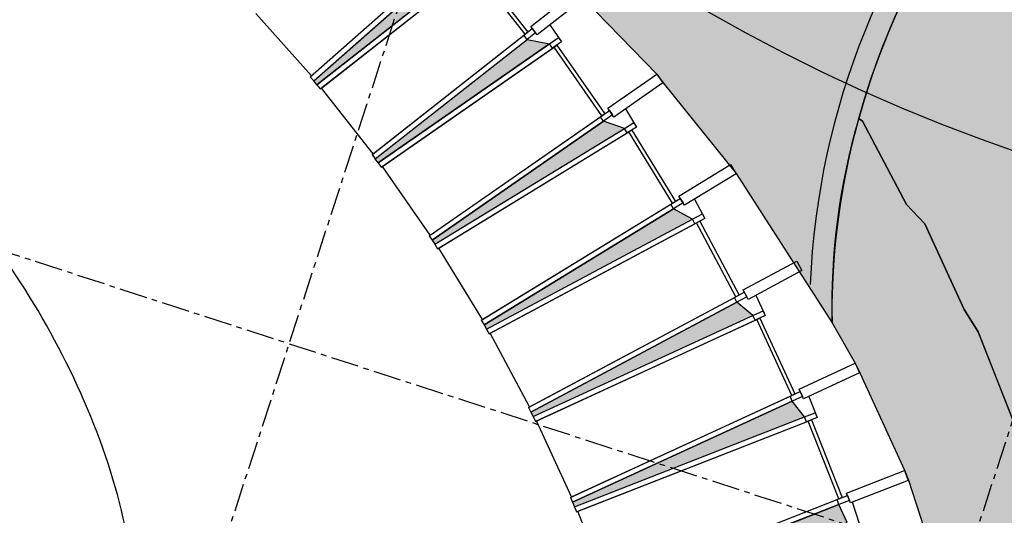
# Model space of a CAD drawing. Header units: millimetres. Extents: x -4106 to 114694, y -37499 to 54647.
# Tile 56 of 109: x 42428 to 53494, y 8550 to 14123. Entities that reach past the tile are written whole.
import ezdxf

# ---------------------------------------------------------------- set-up
doc = ezdxf.new("R2010")
doc.units = ezdxf.units.MM
doc.header["$LTSCALE"] = 50
doc.linetypes.add('B0301', pattern=[25, 12.5, -6.25, 0, -6.25])
doc.linetypes.add('XREF_STRAMIEN$0$B0201', pattern=[50, 31.25, -6.25, 6.25, -6.25])
for name, color, linetype in [('FOK_ BRANDSLANGHASPELS', 2, 'Continuous'), ('FOK_07_STRAMIEN', 13, 'B0301'), ('FOK_22_BINNENWANDEN', 2, 'Continuous'), ('XREF_05-werkset$0$AA01254-_egaal-254', 254, 'Continuous'), ('XREF_05-werkset$0$AA31-O--_GLAS', 242, 'Continuous'), ('XREF_05-werkset$0$AI22XW--_SYSTEEMW', 1, 'Continuous'), ('XREF_05-werkset$0$AI27----_DAKEN', 1, 'Continuous'), ('XREF_05-werkset$0$AI31-O--_GLAS', 242, 'Continuous'), ('XREF_05-werkset$0$AL01254-_egaal-254', 254, 'Continuous'), ('XREF_05-werkset$0$AL28MH--_METAAL', 3, 'Continuous'), ('XREF_05-werkset$0$AL31-O--_GLAS', 1, 'Continuous'), ('XREF_05-werkset$0$AL31XH4-_ALUMINIUM', 2, 'Continuous'), ('XREF_05_PLAFOND$0$AI45----_PLAFONDAFW', 2, 'Continuous'), ('XREF_STRAMIEN$0$AL$7A---_STRAMIEN', 1, 'XREF_STRAMIEN$0$B0201')]:
    doc.layers.add(name, color=color, linetype=linetype)

# ---------------------------------------------------------------- blocks, each defined once
blk = doc.blocks.new('XREF_05-werkset')
at = {"layer": 'XREF_05-werkset$0$AA01254-_egaal-254'}
h = blk.add_hatch(color=256, dxfattribs=at)
edge = h.paths.add_edge_path()
edge.add_arc((59883.05870433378, 10789.77541387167), 8325.515338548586, 86.5940920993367, 180.5095087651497, ccw=False)
edge.add_line((60377.67177673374, 19100.58545628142), (31177.83552458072, 20829.87501015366))
edge.add_line((31177.83552458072, 20829.87501015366), (31160.08569589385, 20518.0231911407))
edge.add_line((31160.08569589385, 20518.0231911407), (32075.97760881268, 20624.99516807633))
edge.add_line((32075.97760881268, 20624.99516807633), (32195.8505195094, 20619.4738203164))
edge.add_line((32195.8505195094, 20619.4738203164), (33203.19021731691, 20539.61443232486))
edge.add_line((33203.19021731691, 20539.61443232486), (33322.78185944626, 20529.72306574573))
edge.add_line((33322.78185944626, 20529.72306574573), (34336.45556765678, 20414.56210635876))
edge.add_line((34336.45556765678, 20414.56210635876), (34455.26101659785, 20397.67230760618))
edge.add_line((34455.26101659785, 20397.67230760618), (35467.75376936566, 20251.079680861))
edge.add_line((35467.75376936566, 20251.079680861), (35585.36383809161, 20227.24962139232))
edge.add_line((35585.36383809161, 20227.24962139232), (36598.5529813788, 20049.71727087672))
edge.add_line((36598.5529813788, 20049.71727087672), (36714.55283558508, 20018.99213741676))
edge.add_line((36714.55283558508, 20018.99213741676), (37730.1355161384, 19811.17382985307))
edge.add_line((37730.1355161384, 19811.17382985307), (37844.145126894, 19773.73309461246))
edge.add_line((37844.145126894, 19773.73309461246), (38974.06353957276, 19812.55587693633))
edge.add_line((38974.06353957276, 19812.55587693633), (39085.68034823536, 19768.4912876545))
edge.add_line((39085.68034823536, 19768.4912876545), (40121.75874877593, 19475.82948439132))
edge.add_line((40121.75874877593, 19475.82948439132), (40230.59850856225, 19425.2932924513))
edge.add_line((40230.59850856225, 19425.2932924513), (41263.04210723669, 19078.91152107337))
edge.add_line((41263.04210723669, 19078.91152107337), (41368.72969522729, 19022.07725545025))
edge.add_line((41368.72969522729, 19022.07725545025), (42394.15471762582, 18620.32574328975))
edge.add_line((42394.15471762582, 18620.32574328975), (42496.32624057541, 18557.38942704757))
edge.add_line((42496.32624057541, 18557.38942704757), (43511.51524618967, 18097.97209674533))
edge.add_line((43511.51524618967, 18097.97209674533), (43609.81879974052, 18029.15050592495))
edge.add_line((43609.81879974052, 18029.15050592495), (44610.58718392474, 17509.60895880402))
edge.add_line((44610.58718392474, 17509.60895880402), (44704.68528853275, 17435.14053118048))
edge.add_line((44704.68528853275, 17435.14053118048), (45685.48910454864, 16853.16077796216))
edge.add_line((45685.48910454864, 16853.16077796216), (45775.05676291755, 16773.30068418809))
edge.add_line((45775.05676291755, 16773.30068418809), (46729.42719569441, 16126.51400979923))
edge.add_line((46729.42719569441, 16126.51400979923), (46814.15445659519, 16041.53582869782))
edge.add_line((46814.15445659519, 16041.53582869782), (47734.49645163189, 15327.76695411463))
edge.add_line((47734.49645163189, 15327.76695411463), (47814.0927987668, 15237.96482983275))
edge.add_line((47814.0927987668, 15237.96482983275), (48691.27441101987, 14455.91756543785))
edge.add_line((48691.27441101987, 14455.91756543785), (48765.46571966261, 14361.60081335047))
edge.add_line((48765.46571966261, 14361.60081335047), (49589.75970260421, 13510.48098475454))
edge.add_line((49589.75970260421, 13510.48098475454), (49658.29064676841, 13411.97459059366))
edge.add_line((49658.29064676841, 13411.97459059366), (50480.02193955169, 12392.10065851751))
edge.add_line((50480.02193955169, 12392.10065851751), (51557.87254796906, 10715.7408659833))
h = blk.add_hatch(color=253, dxfattribs=at)
edge = h.paths.add_edge_path(flags=16)
edge.add_arc((59127.30301386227, 8451.048324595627), 1979.082289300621, 0, 360)
edge = h.paths.add_edge_path()
edge.add_arc((59884.73542131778, 10785.18245180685), 8329.999999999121, 89.57658147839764, 164.4992326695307)
edge.add_line((51857.72355966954, 13011.3856260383), (51898.5425132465, 12981.57301612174))
edge.add_line((51898.5425132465, 12981.57301612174), (52395.53445669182, 12045.30435374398))
edge.add_line((52395.53445669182, 12045.30435374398), (52600.65524609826, 11826.32505459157))
edge.add_line((52600.65524609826, 11826.32505459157), (53042.64788889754, 10862.87162878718))
edge.add_line((53042.64788889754, 10862.87162878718), (53199.37077242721, 10613.17992852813))
edge.add_line((53199.37077242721, 10613.17992852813), (53584.88348870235, 9625.769200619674))
edge.add_line((53584.88348870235, 9625.769200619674), (53697.56735351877, 9355.045989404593))
edge.add_line((53697.56735351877, 9355.045989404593), (54025.30871865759, 8346.985674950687))
edge.add_line((54025.30871865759, 8346.985674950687), (54071.31314790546, 8054.557182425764))
edge.add_line((54071.31314790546, 8054.557182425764), (54340.12517164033, 7029.208414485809))
edge.add_line((54340.12517164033, 7029.208414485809), (54328.13744984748, 6728.620724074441))
edge.add_line((54328.13744984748, 6728.620724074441), (54537.11777438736, 5689.425254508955))
edge.add_line((54537.11777438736, 5689.425254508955), (54466.30601783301, 5388.823947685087))
edge.add_line((54466.30601783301, 5388.823947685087), (54614.7531825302, 4339.270023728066))
edge.add_arc((59890.90714813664, 10776.99174224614), 8323.584660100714, 230.6630333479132, 358.3036067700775)
edge.add_line((68210.84379440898, 10530.58598768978), (68214.49628381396, 10722.06372536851))
edge.add_arc((59886.75650472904, 10787.07208514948), 8327.993510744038, 359.5527443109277, 446.5969642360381)
edge.add_line((60381.10007268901, 19100.38071359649), (59946.29395514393, 19114.95499053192))
h = blk.add_hatch(color=253, dxfattribs=at)
edge = h.paths.add_edge_path()
edge.add_line((54614.7531825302, 4339.270023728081), (54466.30601783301, 5388.823947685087))
edge.add_line((54466.30601783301, 5388.823947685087), (54537.11777438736, 5689.425254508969))
edge.add_line((54537.11777438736, 5689.425254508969), (54328.13744984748, 6728.620724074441))
edge.add_line((54328.13744984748, 6728.620724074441), (54340.12517164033, 7029.208414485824))
edge.add_line((54340.12517164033, 7029.208414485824), (54071.31314790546, 8054.557182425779))
edge.add_line((54071.31314790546, 8054.557182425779), (54025.30871865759, 8346.985674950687))
edge.add_line((54025.30871865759, 8346.985674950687), (53697.56735351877, 9355.045989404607))
edge.add_line((53697.56735351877, 9355.045989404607), (53199.37077242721, 10613.17992852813))
edge.add_line((53199.37077242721, 10613.17992852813), (53042.64788889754, 10862.87162878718))
edge.add_line((53042.64788889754, 10862.87162878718), (52600.65524609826, 11826.32505459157))
edge.add_line((52600.65524609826, 11826.32505459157), (52395.53445669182, 12045.30435374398))
edge.add_line((52395.53445669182, 12045.30435374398), (51898.5425132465, 12981.57301612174))
edge.add_line((51898.5425132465, 12981.57301612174), (51857.72355966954, 13011.38562603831))
edge.add_arc((58967.32867334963, 10915.3426682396), 7412.144153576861, 163.5735090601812, 181.5431059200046)
edge.add_line((51557.87254796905, 10715.7408659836), (51818.98432672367, 10260.53727023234))
edge.add_line((51818.98432672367, 10260.53727023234), (51869.20041885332, 10151.54945397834))
edge.add_line((51869.20041885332, 10151.54945397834), (52371.58306793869, 9056.085711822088))
edge.add_line((52371.58306793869, 9056.085711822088), (52415.31890917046, 8944.339677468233))
edge.add_line((52415.31890917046, 8944.339677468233), (52889.45529387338, 7486.113211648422))
edge.add_line((52889.45529387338, 7486.113211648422), (52919.80243806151, 7370.013897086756))
edge.add_line((52919.80243806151, 7370.013897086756), (53157.74725300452, 6188.569272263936))
edge.add_line((53157.74725300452, 6188.569272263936), (53181.23117029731, 6070.889598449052))
edge.add_line((53181.23117029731, 6070.889598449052), (53210.48275261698, 5800.930925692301))
edge.add_line((53210.48275261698, 5800.930925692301), (54614.7531825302, 4339.270023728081))
at = {"layer": 'XREF_05-werkset$0$AA31-O--_GLAS'}
for points in [[(45733.586665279, 13433.77744695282), (47216.56733033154, 14748.31552858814), (47475.84329463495, 14733.75725739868), (45769.17607660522, 13391.17542764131)], [(48131.19985431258, 13900.62594729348), (48383.4138820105, 13852.57051877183), (46457.85731135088, 12513.01610041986), (46424.53718239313, 12558.04769381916)], [(47093.05025975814, 11597.20203930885), (49224.22225573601, 12901.14858238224), (48988.77481682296, 12982.43366819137), (47063.21398480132, 11642.87628533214)], [(47674.12726688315, 10644.48640032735), (49989.18137327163, 11880.61391524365), (49777.50056858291, 11997.00085686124), (47646.31571388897, 10693.04644624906)], [(50667.12698415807, 10797.2895041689), (50488.47300451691, 10945.56960235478), (48173.41465281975, 9709.439820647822), (48198.11132164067, 9659.724493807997)], [(48663.48875896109, 8645.752740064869), (51249.13016430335, 9657.80697564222), (51110.70601069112, 9834.565427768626), (48641.68680210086, 8696.998783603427)], [(51727.76579852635, 8471.226784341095), (51635.46342851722, 8670.717005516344), (49049.82803620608, 7658.665123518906), (49068.46653894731, 7606.56649241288)]]:
    blk.add_hatch(color=252, dxfattribs=at).paths.add_polyline_path(points)
at = {"layer": 'XREF_05-werkset$0$AA01254-_egaal-254', "color": 253}
for points in [[(54614.7531825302, 4339.270023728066), (54614.7531825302, 4339.270023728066, 0.630742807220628), (68214.5057432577, 10723.324764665), (68214.47645058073, 10723.32498137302, 0.3991365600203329), (60377.66646220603, 19100.49580487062), (59946.29395514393, 19114.95499053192, 0.3390779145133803), (51857.72355966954, 13011.3856260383), (51898.5425132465, 12981.57301612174), (52395.53445669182, 12045.30435374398), (52600.65524609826, 11826.32505459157), (53042.64788889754, 10862.87162878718), (53199.37077242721, 10613.17992852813), (53584.88348870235, 9625.769200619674), (53697.56735351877, 9355.045989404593), (54025.30871865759, 8346.985674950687), (54071.31314790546, 8054.557182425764), (54340.12517164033, 7029.208414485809), (54328.13744984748, 6728.620724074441), (54537.11777438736, 5689.425254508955), (54466.30601783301, 5388.823947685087)], [(54614.7531825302, 4339.270023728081), (54614.7531825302, 4339.270023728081, 0.630742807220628), (68214.5057432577, 10723.32476466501), (68214.5057432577, 10723.32476466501, 0.399126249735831), (60377.67172921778, 19100.5846547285), (59946.29395514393, 19114.95499053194, 0.3390779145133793), (51857.72355966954, 13011.38562603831), (51898.5425132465, 12981.57301612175), (52395.53445669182, 12045.304353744), (52600.65524609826, 11826.32505459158), (53042.64788889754, 10862.87162878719), (53199.37077242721, 10613.17992852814), (53584.88348870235, 9625.769200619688), (53697.56735351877, 9355.045989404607), (54025.30871865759, 8346.985674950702), (54071.31314790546, 8054.557182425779), (54340.12517164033, 7029.208414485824), (54328.13744984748, 6728.620724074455), (54537.11777438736, 5689.425254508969), (54466.30601783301, 5388.823947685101)], [(54614.7531825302, 4339.270023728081), (54466.30601783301, 5388.823947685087), (54537.11777438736, 5689.425254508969), (54328.13744984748, 6728.620724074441), (54340.12517164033, 7029.208414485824), (54071.31314790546, 8054.557182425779), (54025.30871865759, 8346.985674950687), (53697.56735351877, 9355.045989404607), (53199.37077242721, 10613.17992852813), (53042.64788889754, 10862.87162878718), (52600.65524609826, 11826.32505459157), (52395.53445669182, 12045.30435374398), (51898.5425132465, 12981.57301612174), (51857.72355966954, 13011.38562603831, 0.07856822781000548), (51557.87254796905, 10715.7408659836), (51818.98432672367, 10260.53727023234), (51869.20041885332, 10151.54945397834), (52371.58306793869, 9056.085711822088), (52415.31890917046, 8944.339677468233), (52889.45529387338, 7486.113211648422), (52919.80243806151, 7370.013897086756), (53157.74725300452, 6188.569272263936), (53181.23117029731, 6070.889598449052), (53210.48275261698, 5800.930925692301)]]:
    blk.add_lwpolyline(points, format="xyb", close=True, dxfattribs=at)
at = {"layer": 'XREF_05-werkset$0$AI22XW--_SYSTEEMW', "color": 242}
for centre, radius, start, end in [((59884.73542131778, 10785.18245180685), 8579.999999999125, 100.4489966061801, 177.603451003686), ((59884.7354213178, 10785.18245180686), 8330, 216.7522737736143, 180.4430089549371), ((59884.73542131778, 10785.18245180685), 8579.999999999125, 219.4706286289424, 345.7007119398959)]:
    blk.add_arc(centre, radius, start, end, dxfattribs=at)
at = {"layer": 'XREF_05-werkset$0$AI27----_DAKEN'}
blk.add_lwpolyline([(42982.95118820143, 4286.561864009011, 0.1320349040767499), (43748.84959023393, 6518.872117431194, 0.1066521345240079), (43330.51724002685, 9392.913563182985, 0.0833866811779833), (41813.57816773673, 12021.35479090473, 0.07210337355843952), (39219.28508526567, 14376.04086272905, 0.07210337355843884), (36063.15618388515, 15897.14357210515, 0.08338668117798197), (33057.55876211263, 16316.8953736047, 0.1066521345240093), (30236.56541506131, 15626.16190617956, 0.1320349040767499), (28454.7939830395, 14078.55084593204, 0.1320349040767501), (27688.89558100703, 11846.24059250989, 0.1066521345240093), (28107.22793121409, 8972.199146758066, 0.08338668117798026), (29624.16700350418, 6343.757919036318, 0.07210337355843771), (32218.46008597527, 3989.071847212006, 0.07210337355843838), (35374.58898735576, 2467.969137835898, 0.0833866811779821), (38380.18640912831, 2048.217336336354, 0.1066521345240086), (41201.17975617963, 2738.950803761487, 0.1320349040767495)], format="xyb", close=True, dxfattribs=at)
at = {"layer": 'XREF_05-werkset$0$AI31-O--_GLAS'}
for points in [[(45733.586665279, 13433.77744695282), (47216.56733033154, 14748.31552858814), (47475.84329463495, 14733.75725739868), (45769.17607660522, 13391.17542764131)], [(48131.19985431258, 13900.62594729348), (48383.4138820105, 13852.57051877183), (46457.85731135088, 12513.01610041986), (46424.53718239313, 12558.04769381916)], [(47093.05025975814, 11597.20203930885), (49224.22225573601, 12901.14858238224), (48988.77481682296, 12982.43366819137), (47063.21398480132, 11642.87628533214)], [(47674.12726688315, 10644.48640032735), (49989.18137327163, 11880.61391524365), (49777.50056858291, 11997.00085686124), (47646.31571388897, 10693.04644624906)], [(50667.12698415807, 10797.2895041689), (50488.47300451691, 10945.56960235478), (48173.41465281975, 9709.439820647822), (48198.11132164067, 9659.724493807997)], [(48663.48875896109, 8645.752740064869), (51249.13016430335, 9657.80697564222), (51110.70601069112, 9834.565427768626), (48641.68680210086, 8696.998783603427)], [(51727.76579852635, 8471.226784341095), (51635.46342851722, 8670.717005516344), (49049.82803620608, 7658.665123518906), (49068.46653894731, 7606.56649241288)]]:
    blk.add_lwpolyline(points, close=True, dxfattribs=at)
at = {"layer": 'XREF_05-werkset$0$AL01254-_egaal-254'}
blk.add_lwpolyline([(42394.15471762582, 18620.32574328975), (42496.32624057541, 18557.38942704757), (43511.51524618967, 18097.97209674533), (43609.81879974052, 18029.15050592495), (44610.58718392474, 17509.60895880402), (44704.68528853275, 17435.14053118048), (45685.48910454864, 16853.16077796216), (45775.05676291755, 16773.30068418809), (46729.42719569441, 16126.51400979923), (46814.15445659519, 16041.53582869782), (47734.49645163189, 15327.76695411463), (47814.0927987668, 15237.96482983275), (48691.27441101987, 14455.91756543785), (48765.46571966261, 14361.60081335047), (49589.75970260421, 13510.48098475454), (49658.29064676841, 13411.97459059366), (50480.02193955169, 12392.10065851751), (51557.87254796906, 10715.7408659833, -0.4343736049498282), (60377.67177673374, 19100.58545628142), (31177.83552458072, 20829.87501015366)], format="xyb", dxfattribs=at)
at = {"layer": 'XREF_05-werkset$0$AL28MH--_METAAL'}
for points in [[(48690.27441102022, 14454.91756543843), (48764.46571966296, 14360.60081335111), (48244.98568738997, 13951.96358455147), (48170.79437874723, 14046.28033663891)], [(49588.75970260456, 13509.48098475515), (49657.29064676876, 13410.9745905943), (49106.82811248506, 13028.01354933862), (49038.29529287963, 13126.52263925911)], [(50416.38811451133, 12493.45789554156), (50479.02193955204, 12391.10065851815), (49899.42000947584, 12036.43413041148), (49836.78618443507, 12138.7913674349)], [(51163.40921195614, 11407.99269878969), (51219.93231225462, 11302.13836900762), (50613.74083167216, 10978.44640166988), (50557.21626177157, 11084.30348366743)], [(51817.98432672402, 10259.53727023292), (51868.20041885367, 10150.54945397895), (51238.67454821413, 9860.49285342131), (51188.45738771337, 9969.48298844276)], [(52370.58306793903, 9055.085711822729), (52414.3189091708, 8943.339677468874), (51765.37114549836, 8689.346003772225), (51721.63530426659, 8801.092038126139)]]:
    blk.add_lwpolyline(points, close=True, dxfattribs=at)
at = {"layer": 'XREF_05-werkset$0$AL31-O--_GLAS', "extrusion": (-0.6895606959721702, -0.6111939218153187, 0.388520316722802)}
for p, q in [((45693.78825036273, 13478.67829515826), (47176.76915676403, 14793.21659072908)), ((45706.20034289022, 13489.67978575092), (47191.38785376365, 14806.17405126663)), ((45733.586665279, 13433.77744695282), (47216.56733033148, 14748.31552858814)), ((45706.20034289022, 13489.67978575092), (45082.69184253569, 14193.12640763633)), ((45693.78825036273, 13478.67829515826), (45733.586665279, 13433.77744695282))]:
    blk.add_line(p, q, dxfattribs=at)
at = {"layer": 'XREF_05-werkset$0$AL31-O--_GLAS', "extrusion": (-0.6633069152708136, 0.7483474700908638, -1.27483986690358e-05)}
blk.add_line((45693.78825036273, 13478.67829515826), (47176.76915676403, 14793.21659072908), dxfattribs=at)
at = {"layer": 'XREF_05-werkset$0$AL31-O--_GLAS', "extrusion": (0.6633069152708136, -0.7483474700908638, 1.27483986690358e-05)}
for p, q in [((45706.20034289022, 13489.67978575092), (47191.38785376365, 14806.17405126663)), ((45733.586665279, 13433.77744695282), (47216.56733033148, 14748.31552858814))]:
    blk.add_line(p, q, dxfattribs=at)
at = {"layer": 'XREF_05-werkset$0$AL31-O--_GLAS', "extrusion": (-0.6182651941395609, 0.7859695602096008, -1.181091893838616e-05)}
for p, q in [((45769.17607660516, 13391.17542764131), (47475.84329463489, 14733.75725739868)), ((45819.11503945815, 13354.11983660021), (47528.52334992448, 14698.85799821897)), ((46387.44127074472, 12605.20586743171), (48094.10419999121, 13947.78432333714))]:
    blk.add_line(p, q, dxfattribs=at)
at = {"layer": 'XREF_05-werkset$0$AL31-O--_GLAS', "extrusion": (-0.7135028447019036, -0.5612545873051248, 0.4194126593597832)}
for p, q in [((45769.17607660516, 13391.17542764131), (47475.84329463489, 14733.75725739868)), ((45806.27198825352, 13344.0172540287), (47512.93894895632, 14686.5988813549)), ((45819.11503945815, 13354.11983660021), (47528.52334992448, 14698.85799821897)), ((48109.68860095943, 13960.04344020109), (47528.52334992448, 14698.85799821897)), ((46387.44127074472, 12605.20586743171), (48094.10419999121, 13947.78432333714)), ((46400.28432194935, 12615.30845000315), (48109.68860095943, 13960.04344020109)), ((46424.53718239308, 12558.04769381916), (48131.19985431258, 13900.62594729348)), ((45769.17607660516, 13391.17542764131), (45806.27198825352, 13344.0172540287)), ((46400.28432194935, 12615.30845000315), (45819.11503945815, 13354.11983660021)), ((46387.44127074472, 12605.20586743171), (46424.53718239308, 12558.04769381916))]:
    blk.add_line(p, q, dxfattribs=at)
at = {"layer": 'XREF_05-werkset$0$AL31-O--_GLAS', "extrusion": (0.7135028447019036, 0.5612545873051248, -0.4194126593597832)}
blk.add_line((47558.8263518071, 14722.69516989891), (48139.991602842, 13983.88061188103), dxfattribs=at)
at = {"layer": 'XREF_05-werkset$0$AL31-O--_GLAS'}
for p, q in [((47558.8263518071, 14722.69516989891), (48139.991602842, 13983.88061188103)), ((48109.68860095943, 13960.04344020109), (47528.52334992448, 14698.85799821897)), ((48139.991602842, 13983.88061188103), (48109.68860095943, 13960.04344020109)), ((48434.19354206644, 13814.80624992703), (48466.30399410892, 13837.14550632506)), ((48466.30399410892, 13837.14550632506), (49003.13350233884, 13065.51471430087)), ((48971.02305029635, 13043.17545790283), (48434.19354206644, 13814.80624992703)), ((49003.13350233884, 13065.51471430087), (48971.02305029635, 13043.17545790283)), ((49272.9279976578, 12860.6104318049), (49306.73819515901, 12881.29936457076)), ((49763.57102980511, 12058.81905256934), (49272.9279976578, 12860.6104318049)), ((49306.73819515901, 12881.29936457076), (49797.38122730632, 12079.50798533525)), ((49797.38122730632, 12079.50798533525), (49763.57102980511, 12058.81905256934)), ((50035.62896664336, 11837.39756281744), (50070.99025010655, 11856.27944866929)), ((50070.99025010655, 11856.27944866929), (50513.75830045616, 11027.08920893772)), ((50478.39701699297, 11008.20732308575), (50035.62896664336, 11837.39756281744)), ((50513.75830045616, 11027.08920893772), (50478.39701699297, 11008.20732308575)), ((50711.12105115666, 10751.49732252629), (50747.84347935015, 10768.41716642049)), ((51104.48358412, 9897.760877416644), (50711.12105115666, 10751.49732252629)), ((50747.84347935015, 10768.41716642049), (51141.20601231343, 9914.680721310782)), ((51141.20601231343, 9914.680721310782), (51104.48358412, 9897.760877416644)), ((51290.46651782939, 9609.553768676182), (51328.3218040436, 9624.370066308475)), ((51633.06394081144, 8734.209832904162), (51290.46651782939, 9609.553768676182)), ((51328.3218040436, 9624.370066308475), (51670.91922702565, 8749.026130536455)), ((51670.91922702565, 8749.026130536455), (51633.06394081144, 8734.209832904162))]:
    blk.add_line(p, q, dxfattribs=at)
at = {"layer": 'XREF_05-werkset$0$AL31-O--_GLAS', "extrusion": (0.6182651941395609, -0.7859695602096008, 1.181091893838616e-05)}
for p, q in [((45806.27198825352, 13344.0172540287), (47512.93894895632, 14686.5988813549)), ((46400.28432194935, 12615.30845000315), (48109.68860095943, 13960.04344020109)), ((48139.991602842, 13983.88061188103), (48109.68860095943, 13960.04344020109)), ((46424.53718239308, 12558.04769381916), (48131.19985431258, 13900.62594729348))]:
    blk.add_line(p, q, dxfattribs=at)
at = {"layer": 'XREF_05-werkset$0$AL31-O--_GLAS', "extrusion": (-0.5710912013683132, 0.8208866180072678, 9.812590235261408e-06)}
for p, q in [((46457.85731135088, 12513.01610041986), (48383.4138820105, 13852.57051877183)), ((48434.19354206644, 13814.80624992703), (48466.30399410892, 13837.14550632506)), ((46505.34362199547, 12472.96074295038), (48434.19354206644, 13814.80624992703)), ((47028.94851271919, 11692.12948241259), (48954.50910353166, 13031.6866974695))]:
    blk.add_line(p, q, dxfattribs=at)
at = {"layer": 'XREF_05-werkset$0$AL31-O--_GLAS', "extrusion": (-0.7344910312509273, -0.510991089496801, 0.4465546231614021)}
for p, q in [((46457.85731135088, 12513.01610041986), (48383.4138820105, 13852.57051877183)), ((46492.12278343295, 12463.76290333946), (48417.67959530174, 13803.3174894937)), ((46505.34362199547, 12472.96074295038), (48434.19354206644, 13814.80624992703)), ((48971.02305029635, 13043.17545790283), (48434.19354206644, 13814.80624992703)), ((47028.94851271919, 11692.12948241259), (48954.50910353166, 13031.6866974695)), ((47042.16935128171, 11701.32732202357), (48971.02305029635, 13043.17545790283)), ((47063.21398480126, 11642.87628533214), (48988.77481682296, 12982.43366819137)), ((46457.85731135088, 12513.01610041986), (46492.12278343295, 12463.76290333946)), ((47042.16935128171, 11701.32732202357), (46505.34362199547, 12472.96074295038)), ((47028.94851271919, 11692.12948241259), (47063.21398480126, 11642.87628533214))]:
    blk.add_line(p, q, dxfattribs=at)
at = {"layer": 'XREF_05-werkset$0$AL31-O--_GLAS', "extrusion": (0.7344910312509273, 0.510991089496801, -0.4465546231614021)}
blk.add_line((48466.30399410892, 13837.14550632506), (49003.13350233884, 13065.51471430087), dxfattribs=at)
at = {"layer": 'XREF_05-werkset$0$AL31-O--_GLAS', "extrusion": (0.5710912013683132, -0.8208866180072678, -9.812590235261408e-06)}
for p, q in [((46492.12278343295, 12463.76290333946), (48417.67959530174, 13803.3174894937)), ((49003.13350233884, 13065.51471430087), (48971.02305029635, 13043.17545790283)), ((47042.16935128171, 11701.32732202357), (48971.02305029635, 13043.17545790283)), ((47063.21398480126, 11642.87628533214), (48988.77481682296, 12982.43366819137))]:
    blk.add_line(p, q, dxfattribs=at)
at = {"layer": 'XREF_05-werkset$0$AL31-O--_GLAS', "extrusion": (-0.5219485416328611, 0.8529769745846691, 2.675283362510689e-05)}
for p, q in [((47093.05025975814, 11597.20203930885), (49224.22225573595, 12901.14858238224)), ((47137.92417483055, 11554.31940532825), (49272.9279976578, 12860.6104318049)), ((49272.9279976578, 12860.6104318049), (49306.73819515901, 12881.29936457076)), ((47614.99880139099, 10744.22506472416), (49746.18292823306, 12048.17903000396))]:
    blk.add_line(p, q, dxfattribs=at)
at = {"layer": 'XREF_05-werkset$0$AL31-O--_GLAS', "extrusion": (-0.7531668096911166, -0.4608880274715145, 0.4693846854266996)}
for p, q in [((47093.05025975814, 11597.20203930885), (49224.22225573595, 12901.14858238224)), ((47124.36717225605, 11546.02342083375), (49255.53989608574, 12849.97040923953)), ((47137.92417483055, 11554.31940532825), (49272.9279976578, 12860.6104318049)), ((49763.57102980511, 12058.81905256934), (49272.9279976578, 12860.6104318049)), ((47614.99880139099, 10744.22506472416), (49746.18292823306, 12048.17903000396)), ((47628.55580396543, 10752.52104921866), (49763.57102980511, 12058.81905256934)), ((47646.31571388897, 10693.04644624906), (49777.50056858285, 11997.00085686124)), ((47093.05025975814, 11597.20203930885), (47124.36717225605, 11546.02342083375)), ((47628.55580396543, 10752.52104921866), (47137.92417483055, 11554.31940532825)), ((47614.99880139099, 10744.22506472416), (47646.31571388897, 10693.04644624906))]:
    blk.add_line(p, q, dxfattribs=at)
at = {"layer": 'XREF_05-werkset$0$AL31-O--_GLAS', "extrusion": (0.5219485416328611, -0.8529769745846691, -2.675283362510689e-05)}
for p, q in [((47124.36717225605, 11546.02342083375), (49255.53989608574, 12849.97040923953)), ((49797.38122730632, 12079.50798533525), (49763.57102980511, 12058.81905256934)), ((47628.55580396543, 10752.52104921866), (49763.57102980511, 12058.81905256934)), ((47646.31571388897, 10693.04644624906), (49777.50056858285, 11997.00085686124))]:
    blk.add_line(p, q, dxfattribs=at)
at = {"layer": 'XREF_05-werkset$0$AL31-O--_GLAS', "extrusion": (0.7531668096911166, 0.4608880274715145, -0.4693846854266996)}
blk.add_line((49306.73819515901, 12881.29936457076), (49797.38122730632, 12079.50798533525), dxfattribs=at)
at = {"layer": 'XREF_05-werkset$0$AL31-O--_GLAS', "extrusion": (-0.4710258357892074, 0.8821194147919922, 8.130920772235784e-06)}
for p, q in [((47674.12726688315, 10644.48640032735), (49989.18137327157, 11880.61391524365)), ((50035.62896664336, 11837.39756281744), (50070.99025010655, 11856.27944866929)), ((47716.25210480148, 10598.96190445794), (50035.62896664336, 11837.39756281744))]:
    blk.add_line(p, q, dxfattribs=at)
at = {"layer": 'XREF_05-werkset$0$AL31-O--_GLAS', "extrusion": (-0.7701826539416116, -0.4112593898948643, 0.4875288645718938)}
for p, q in [((47674.12726688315, 10644.48640032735), (49989.18137327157, 11880.61391524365)), ((47702.38881703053, 10591.55923543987), (50017.44316371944, 11827.686878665)), ((47716.25210480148, 10598.96190445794), (50035.62896664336, 11837.39756281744)), ((50478.39701699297, 11008.20732308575), (50035.62896664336, 11837.39756281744)), ((48159.01639044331, 9769.7696545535), (50478.39701699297, 11008.20732308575)), ((47674.12726688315, 10644.48640032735), (47702.38881703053, 10591.55923543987)), ((48159.01639044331, 9769.7696545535), (47716.25210480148, 10598.96190445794)), ((48145.15310267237, 9762.366985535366), (48173.41465281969, 9709.439820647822))]:
    blk.add_line(p, q, dxfattribs=at)
at = {"layer": 'XREF_05-werkset$0$AL31-O--_GLAS', "extrusion": (0.7701826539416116, 0.4112593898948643, -0.4875288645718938)}
blk.add_line((50070.99025010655, 11856.27944866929), (50513.75830045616, 11027.08920893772), dxfattribs=at)
at = {"layer": 'XREF_05-werkset$0$AL31-O--_GLAS', "extrusion": (0.4710258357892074, -0.8821194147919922, -8.130920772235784e-06)}
for p, q in [((47702.38881703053, 10591.55923543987), (50017.44316371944, 11827.686878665)), ((48145.15296127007, 9762.367250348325), (50478.39701699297, 11008.20732308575)), ((50513.75830045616, 11027.08920893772), (50478.39701699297, 11008.20732308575)), ((48173.41465281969, 9709.439820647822), (50488.47300451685, 10945.56960235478))]:
    blk.add_line(p, q, dxfattribs=at)
at = {"layer": 'XREF_05-werkset$0$AL31-O--_GLAS', "extrusion": (-0.4184674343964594, 0.9082318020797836, 6.36818230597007e-06)}
for p, q in [((48198.11132164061, 9659.724493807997), (50667.12698415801, 10797.2895041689)), ((48237.37084672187, 9611.750937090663), (50711.12105115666, 10751.49732252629)), ((50711.12105115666, 10751.49732252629), (50747.84347935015, 10768.41716642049)), ((48616.57875603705, 8751.492691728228), (51085.59776390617, 9889.059243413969))]:
    blk.add_line(p, q, dxfattribs=at)
at = {"layer": 'XREF_05-werkset$0$AL31-O--_GLAS', "extrusion": (-0.7861932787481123, -0.3622417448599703, 0.5006805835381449)}
for p, q in [((48198.11132164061, 9659.724493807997), (50667.12698415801, 10797.2895041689)), ((48223.21936770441, 9605.230585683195), (50692.2352309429, 10742.79568852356)), ((48237.37084672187, 9611.750937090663), (50711.12105115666, 10751.49732252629)), ((51104.48358412, 9897.760877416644), (50711.12105115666, 10751.49732252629)), ((48616.57875603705, 8751.492691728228), (51085.59776390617, 9889.059243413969)), ((48630.73023505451, 8758.013043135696), (51104.48358412, 9897.760877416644)), ((48641.68680210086, 8696.998783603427), (51110.70601069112, 9834.565427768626)), ((48198.11132164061, 9659.724493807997), (48223.21936770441, 9605.230585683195)), ((48630.73023505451, 8758.013043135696), (48237.37084672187, 9611.750937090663)), ((48616.57875603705, 8751.492691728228), (48641.68680210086, 8696.998783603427))]:
    blk.add_line(p, q, dxfattribs=at)
at = {"layer": 'XREF_05-werkset$0$AL31-O--_GLAS', "extrusion": (0.4184674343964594, -0.9082318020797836, -6.36818230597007e-06)}
for p, q in [((48223.21936770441, 9605.230585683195), (50692.2352309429, 10742.79568852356)), ((48630.73023505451, 8758.013043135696), (51104.48358412, 9897.760877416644)), ((51141.20601231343, 9914.680721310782), (51104.48358412, 9897.760877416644)), ((48641.68680210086, 8696.998783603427), (51110.70601069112, 9834.565427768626))]:
    blk.add_line(p, q, dxfattribs=at)
at = {"layer": 'XREF_05-werkset$0$AL31-O--_GLAS', "extrusion": (0.7861932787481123, 0.3622417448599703, -0.5006805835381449)}
blk.add_line((50747.84347935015, 10768.41716642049), (51141.20601231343, 9914.680721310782), dxfattribs=at)
at = {"layer": 'XREF_05-werkset$0$AL31-O--_GLAS', "extrusion": (-0.3644710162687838, 0.9312147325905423, -1.031140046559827e-05)}
for p, q in [((48663.48875896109, 8645.752740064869), (51249.13016430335, 9657.80697564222)), ((48699.78862805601, 8595.528186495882), (51290.46651782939, 9609.553768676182)), ((51290.46651782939, 9609.553768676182), (51328.3218040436, 9624.370066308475)), ((49027.95977522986, 7714.538007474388), (51613.59550790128, 8726.590022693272))]:
    blk.add_line(p, q, dxfattribs=at)
at = {"layer": 'XREF_05-werkset$0$AL31-O--_GLAS', "extrusion": (-0.8017560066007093, -0.3137961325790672, 0.5086445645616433)}
for p, q in [((48663.48875896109, 8645.752740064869), (51249.13016430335, 9657.80697564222)), ((48685.35701993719, 8589.879856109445), (51270.99808491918, 9601.933958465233)), ((48699.78862805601, 8595.528186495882), (51290.46651782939, 9609.553768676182)), ((51633.06394081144, 8734.209832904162), (51290.46651782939, 9609.553768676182)), ((48663.48875896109, 8645.752740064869), (48685.35701993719, 8589.879856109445)), ((49027.95977522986, 7714.538007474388), (51613.59550790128, 8726.590022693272)), ((49042.39138334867, 7720.186337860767), (51633.06394081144, 8734.209832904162)), ((49049.82803620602, 7658.665123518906), (51635.46342851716, 8670.717005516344)), ((49042.39138334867, 7720.186337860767), (48699.78862805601, 8595.528186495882))]:
    blk.add_line(p, q, dxfattribs=at)
at = {"layer": 'XREF_05-werkset$0$AL31-O--_GLAS', "extrusion": (0.3644710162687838, -0.9312147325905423, 1.031140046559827e-05)}
for p, q in [((48685.35701993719, 8589.879856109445), (51270.99808491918, 9601.933958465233)), ((51670.91922702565, 8749.026130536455), (51633.06394081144, 8734.209832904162)), ((49042.39138334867, 7720.186337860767), (51633.06394081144, 8734.209832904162)), ((49049.82803620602, 7658.665123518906), (51635.46342851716, 8670.717005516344))]:
    blk.add_line(p, q, dxfattribs=at)
at = {"layer": 'XREF_05-werkset$0$AL31-O--_GLAS', "extrusion": (0.8017560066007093, 0.3137961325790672, -0.5086445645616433)}
blk.add_line((51328.3218040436, 9624.370066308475), (51670.91922702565, 8749.026130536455), dxfattribs=at)
at = {"layer": 'XREF_05-werkset$0$AL31XH4-_ALUMINIUM'}
for p, q in [((48386.55391121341, 14063.325028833), (48518.59815886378, 13873.52658103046)), ((48094.10419999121, 13947.78432333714), (48189.34220590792, 14022.70114861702)), ((48131.19985431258, 13900.62594729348), (48094.10419999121, 13947.78432333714)), ((48226.43786022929, 13975.54277257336), (48131.19985431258, 13900.62594729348)), ((48189.34220590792, 14022.70114861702), (48226.43786022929, 13975.54277257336)), ((48383.4138820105, 13852.57051877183), (48484.33244557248, 13922.77961030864)), ((48417.67959530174, 13803.3174894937), (48383.4138820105, 13852.57051877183)), ((48518.59815886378, 13873.52658103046), (48417.67959530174, 13803.3174894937)), ((48954.50910353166, 13031.6866974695), (49055.4276670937, 13101.89578900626)), ((49055.4276670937, 13101.89578900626), (49089.69338038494, 13052.64275972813)), ((49237.15545652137, 13118.68329027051), (49361.80051680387, 12914.99276936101)), ((48988.77481682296, 12982.43366819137), (48954.50910353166, 13031.6866974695)), ((49089.69338038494, 13052.64275972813), (48988.77481682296, 12982.43366819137)), ((49224.22225573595, 12901.14858238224), (49330.48287645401, 12966.17094250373)), ((49255.53989608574, 12849.97040923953), (49224.22225573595, 12901.14858238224)), ((49361.80051680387, 12914.99276936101), (49255.53989608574, 12849.97040923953)), ((49746.18292823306, 12048.17903000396), (49852.44354895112, 12113.2013901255)), ((49852.44354895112, 12113.2013901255), (49883.76118930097, 12062.02321698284)), ((50012.01135538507, 12105.33034982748), (50128.57862603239, 11887.02994848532)), ((49777.50056858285, 11997.00085686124), (49746.18292823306, 12048.17903000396)), ((49883.76118930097, 12062.02321698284), (49777.50056858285, 11997.00085686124)), ((49989.18137327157, 11880.61391524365), (50100.31683558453, 11939.95698506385)), ((50017.44316371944, 11827.686878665), (49989.18137327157, 11880.61391524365)), ((50128.57862603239, 11887.02994848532), (50017.44316371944, 11827.686878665)), ((50460.21121406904, 10998.49663893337), (50571.346676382, 11057.83970875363)), ((50488.47300451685, 10945.56960235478), (50460.21121406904, 10998.49663893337)), ((50599.60846682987, 11004.91267217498), (50488.47300451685, 10945.56960235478)), ((50571.346676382, 11057.83970875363), (50599.60846682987, 11004.91267217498)), ((50701.88631854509, 11025.5140147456), (50807.64857669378, 10795.9723407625)), ((50667.12698415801, 10797.2895041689), (50782.54032990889, 10850.46615640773)), ((50692.2352309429, 10742.79568852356), (50667.12698415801, 10797.2895041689)), ((50807.64857669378, 10795.9723407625), (50692.2352309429, 10742.79568852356)), ((51085.59776390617, 9889.059243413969), (51201.01110965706, 9942.23589565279)), ((51110.70601069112, 9834.565427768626), (51085.59776390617, 9889.059243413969)), ((51226.11935644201, 9887.742080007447), (51110.70601069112, 9834.565427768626)), ((51201.01110965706, 9942.23589565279), (51226.11935644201, 9887.742080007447)), ((51296.56164490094, 9887.164568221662), (51389.97184159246, 9648.499465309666)), ((51249.13016430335, 9657.80697564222), (51368.10392097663, 9704.372482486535)), ((51270.99808491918, 9601.933958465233), (51249.13016430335, 9657.80697564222)), ((51389.97184159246, 9648.499465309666), (51270.99808491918, 9601.933958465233)), ((51613.59550790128, 8726.590022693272), (51732.56926457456, 8773.155529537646)), ((51732.56926457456, 8773.155529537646), (51754.43718519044, 8717.282512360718)), ((51635.46342851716, 8670.717005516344), (51613.59550790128, 8726.590022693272)), ((51754.43718519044, 8717.282512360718), (51635.46342851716, 8670.717005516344)), ((51868.04268835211, 8453.745320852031), (51788.49530962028, 8698.396641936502))]:
    blk.add_line(p, q, dxfattribs=at)
at = {"layer": 'XREF_05-werkset$0$AL31XH4-_ALUMINIUM', "extrusion": (-0.6182651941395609, 0.7859695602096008, -1.181091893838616e-05)}
blk.add_line((48094.10419999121, 13947.78432333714), (48189.34220590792, 14022.70114861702), dxfattribs=at)
at = {"layer": 'XREF_05-werkset$0$AL31XH4-_ALUMINIUM', "extrusion": (-0.7135028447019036, -0.5612545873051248, 0.4194126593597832)}
blk.add_line((48131.19985431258, 13900.62594729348), (48094.10419999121, 13947.78432333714), dxfattribs=at)
at = {"layer": 'XREF_05-werkset$0$AL31XH4-_ALUMINIUM', "extrusion": (0.6182651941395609, -0.7859695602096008, 1.181091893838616e-05)}
blk.add_line((48226.43786022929, 13975.54277257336), (48131.19985431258, 13900.62594729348), dxfattribs=at)
at = {"layer": 'XREF_05-werkset$0$AL31XH4-_ALUMINIUM', "extrusion": (0.7135028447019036, 0.5612545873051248, -0.4194126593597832)}
blk.add_line((48189.34220590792, 14022.70114861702), (48226.43786022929, 13975.54277257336), dxfattribs=at)
at = {"layer": 'XREF_05-werkset$0$AL31XH4-_ALUMINIUM', "extrusion": (-0.5710912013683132, 0.8208866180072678, 9.812590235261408e-06)}
for p, q in [((48383.4138820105, 13852.57051877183), (48484.33244557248, 13922.77961030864)), ((48954.50910353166, 13031.6866974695), (49055.4276670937, 13101.89578900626))]:
    blk.add_line(p, q, dxfattribs=at)
at = {"layer": 'XREF_05-werkset$0$AL31XH4-_ALUMINIUM', "extrusion": (-0.7344910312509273, -0.510991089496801, 0.4465546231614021)}
for p, q in [((48417.67959530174, 13803.3174894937), (48383.4138820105, 13852.57051877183)), ((48988.77481682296, 12982.43366819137), (48954.50910353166, 13031.6866974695))]:
    blk.add_line(p, q, dxfattribs=at)
at = {"layer": 'XREF_05-werkset$0$AL31XH4-_ALUMINIUM', "extrusion": (0.5710912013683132, -0.8208866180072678, -9.812590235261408e-06)}
for p, q in [((48518.59815886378, 13873.52658103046), (48417.67959530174, 13803.3174894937)), ((49089.69338038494, 13052.64275972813), (48988.77481682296, 12982.43366819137))]:
    blk.add_line(p, q, dxfattribs=at)
at = {"layer": 'XREF_05-werkset$0$AL31XH4-_ALUMINIUM', "extrusion": (0.7344910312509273, 0.510991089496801, -0.4465546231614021)}
for p, q in [((48484.33244557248, 13922.77961030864), (48518.59815886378, 13873.52658103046)), ((49055.4276670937, 13101.89578900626), (49089.69338038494, 13052.64275972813))]:
    blk.add_line(p, q, dxfattribs=at)
at = {"layer": 'XREF_05-werkset$0$AL31XH4-_ALUMINIUM', "extrusion": (-0.5219485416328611, 0.8529769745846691, 2.675283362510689e-05)}
for p, q in [((49224.22225573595, 12901.14858238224), (49330.48287645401, 12966.17094250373)), ((49746.18292823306, 12048.17903000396), (49852.44354895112, 12113.2013901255))]:
    blk.add_line(p, q, dxfattribs=at)
at = {"layer": 'XREF_05-werkset$0$AL31XH4-_ALUMINIUM', "extrusion": (0.7531668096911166, 0.4608880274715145, -0.4693846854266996)}
for p, q in [((49330.48287645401, 12966.17094250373), (49361.80051680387, 12914.99276936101)), ((49852.44354895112, 12113.2013901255), (49883.76118930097, 12062.02321698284))]:
    blk.add_line(p, q, dxfattribs=at)
at = {"layer": 'XREF_05-werkset$0$AL31XH4-_ALUMINIUM', "extrusion": (-0.7531668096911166, -0.4608880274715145, 0.4693846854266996)}
for p, q in [((49255.53989608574, 12849.97040923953), (49224.22225573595, 12901.14858238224)), ((49777.50056858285, 11997.00085686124), (49746.18292823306, 12048.17903000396))]:
    blk.add_line(p, q, dxfattribs=at)
at = {"layer": 'XREF_05-werkset$0$AL31XH4-_ALUMINIUM', "extrusion": (0.5219485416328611, -0.8529769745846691, -2.675283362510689e-05)}
for p, q in [((49361.80051680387, 12914.99276936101), (49255.53989608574, 12849.97040923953)), ((49883.76118930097, 12062.02321698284), (49777.50056858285, 11997.00085686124))]:
    blk.add_line(p, q, dxfattribs=at)
at = {"layer": 'XREF_05-werkset$0$AL31XH4-_ALUMINIUM', "extrusion": (-0.4710258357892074, 0.8821194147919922, 8.130920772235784e-06)}
for p, q in [((49989.18137327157, 11880.61391524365), (50100.31683558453, 11939.95698506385)), ((50460.21121406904, 10998.49663893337), (50571.346676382, 11057.83970875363))]:
    blk.add_line(p, q, dxfattribs=at)
at = {"layer": 'XREF_05-werkset$0$AL31XH4-_ALUMINIUM', "extrusion": (-0.7701826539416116, -0.4112593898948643, 0.4875288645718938)}
for p, q in [((50017.44316371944, 11827.686878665), (49989.18137327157, 11880.61391524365)), ((50488.47300451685, 10945.56960235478), (50460.21121406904, 10998.49663893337))]:
    blk.add_line(p, q, dxfattribs=at)
at = {"layer": 'XREF_05-werkset$0$AL31XH4-_ALUMINIUM', "extrusion": (0.4710258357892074, -0.8821194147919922, -8.130920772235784e-06)}
for p, q in [((50128.57862603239, 11887.02994848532), (50017.44316371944, 11827.686878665)), ((50599.60846682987, 11004.91267217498), (50488.47300451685, 10945.56960235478))]:
    blk.add_line(p, q, dxfattribs=at)
at = {"layer": 'XREF_05-werkset$0$AL31XH4-_ALUMINIUM', "extrusion": (0.7701826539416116, 0.4112593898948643, -0.4875288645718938)}
for p, q in [((50100.31683558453, 11939.95698506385), (50128.57862603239, 11887.02994848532)), ((50571.346676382, 11057.83970875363), (50599.60846682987, 11004.91267217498))]:
    blk.add_line(p, q, dxfattribs=at)
at = {"layer": 'XREF_05-werkset$0$AL31XH4-_ALUMINIUM', "extrusion": (-0.4184674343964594, 0.9082318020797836, 6.36818230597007e-06)}
for p, q in [((50667.12698415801, 10797.2895041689), (50782.54032990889, 10850.46615640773)), ((51085.59776390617, 9889.059243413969), (51201.01110965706, 9942.23589565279))]:
    blk.add_line(p, q, dxfattribs=at)
at = {"layer": 'XREF_05-werkset$0$AL31XH4-_ALUMINIUM', "extrusion": (0.7861932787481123, 0.3622417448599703, -0.5006805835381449)}
for p, q in [((50782.54032990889, 10850.46615640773), (50807.64857669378, 10795.9723407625)), ((51201.01110965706, 9942.23589565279), (51226.11935644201, 9887.742080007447))]:
    blk.add_line(p, q, dxfattribs=at)
at = {"layer": 'XREF_05-werkset$0$AL31XH4-_ALUMINIUM', "extrusion": (-0.7861932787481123, -0.3622417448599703, 0.5006805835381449)}
for p, q in [((50692.2352309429, 10742.79568852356), (50667.12698415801, 10797.2895041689)), ((51110.70601069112, 9834.565427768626), (51085.59776390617, 9889.059243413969))]:
    blk.add_line(p, q, dxfattribs=at)
at = {"layer": 'XREF_05-werkset$0$AL31XH4-_ALUMINIUM', "extrusion": (0.4184674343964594, -0.9082318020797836, -6.36818230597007e-06)}
for p, q in [((50807.64857669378, 10795.9723407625), (50692.2352309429, 10742.79568852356)), ((51226.11935644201, 9887.742080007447), (51110.70601069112, 9834.565427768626))]:
    blk.add_line(p, q, dxfattribs=at)
at = {"layer": 'XREF_05-werkset$0$AL31XH4-_ALUMINIUM', "extrusion": (-0.3644710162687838, 0.9312147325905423, -1.031140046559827e-05)}
for p, q in [((51249.13016430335, 9657.80697564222), (51368.10392097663, 9704.372482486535)), ((51613.59550790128, 8726.590022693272), (51732.56926457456, 8773.155529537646))]:
    blk.add_line(p, q, dxfattribs=at)
at = {"layer": 'XREF_05-werkset$0$AL31XH4-_ALUMINIUM', "extrusion": (-0.8017560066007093, -0.3137961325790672, 0.5086445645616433)}
for p, q in [((51270.99808491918, 9601.933958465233), (51249.13016430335, 9657.80697564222)), ((51635.46342851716, 8670.717005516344), (51613.59550790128, 8726.590022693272))]:
    blk.add_line(p, q, dxfattribs=at)
at = {"layer": 'XREF_05-werkset$0$AL31XH4-_ALUMINIUM', "extrusion": (0.3644710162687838, -0.9312147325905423, 1.031140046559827e-05)}
for p, q in [((51389.97184159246, 9648.499465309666), (51270.99808491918, 9601.933958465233)), ((51754.43718519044, 8717.282512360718), (51635.46342851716, 8670.717005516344))]:
    blk.add_line(p, q, dxfattribs=at)
at = {"layer": 'XREF_05-werkset$0$AL31XH4-_ALUMINIUM', "extrusion": (0.8017560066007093, 0.3137961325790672, -0.5086445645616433)}
for p, q in [((51368.10392097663, 9704.372482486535), (51389.97184159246, 9648.499465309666)), ((51732.56926457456, 8773.155529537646), (51754.43718519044, 8717.282512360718))]:
    blk.add_line(p, q, dxfattribs=at)
blk = doc.blocks.new('XREF_STRAMIEN')
at = {"layer": 'XREF_STRAMIEN$0$AL$7A---_STRAMIEN', "ltscale": 0.2}
blk.add_line((4081.093327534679, 23907.78030363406), (99881.0933275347, -7182.559869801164), dxfattribs=at)
for points in [[(56207.59897767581, 43612.94921925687), (36194.46306002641, -18054.38572193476)], [(64618.34335109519, 43612.94921925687), (43803.77766507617, -20523.86567556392)]]:
    blk.add_lwpolyline(points, dxfattribs=at)
blk = doc.blocks.new('XREF_05_PLAFOND')
at = {"layer": 'XREF_05_PLAFOND$0$AI45----_PLAFONDAFW'}
h = blk.add_hatch(dxfattribs=at)
h.set_pattern_fill('_USER,_O', color=256, scale=600, angle=90, pattern_type=0)
h.set_pattern_definition([(81.94000000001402, (95233.47751709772, 35104.62741813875), (-594.0730704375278, 84.12601845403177), [])])
edge = h.paths.add_edge_path(flags=16)
edge.add_arc((41622.22216217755, 26897.39712025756), 5449.922833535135, 0, 360)
h.paths.add_polyline_path([(49933.51685366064, 30177.31994903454), (51533.51685368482, 30177.31994903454), (51533.51685368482, 27777.31994900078), (49933.51685366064, 27777.31994900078)], flags=16)
edge = h.paths.add_edge_path(flags=16)
edge.add_arc((86127.26898414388, 26613.49231748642), 3799.999999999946, 0, 360)
edge = h.paths.add_edge_path(flags=16)
edge.add_arc((74998.81403571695, -10766.81305209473), 5449.762209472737, 0, 360)
edge = h.paths.add_edge_path()
edge.add_line((31231.3834552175, 21828.440290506), (22996.80046212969, 22270.01871067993))
edge.add_line((22996.80046212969, 22270.01871067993), (24807.03278981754, 36094.67203092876))
edge.add_line((24807.03278981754, 36094.67203092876), (95373.92533894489, 36094.67203092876))
edge.add_line((95373.92533894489, 36094.67203092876), (86392.75272233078, -27327.71370086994))
edge.add_line((86392.75272233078, -27327.71370086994), (68973.94226808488, -21674.72056476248))
edge.add_line((68973.94226808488, -21674.72056476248), (69214.4781715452, 10715.89887092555))
edge.add_arc((59884.73542131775, 10785.1824518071), 9330.000000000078, 359.5745237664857, 446.6107839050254)
edge.add_line((60436.31092525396, 20098.86402589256), (31231.3834552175, 21828.440290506))
h = blk.add_hatch(dxfattribs=at)
h.set_pattern_fill('_USER,_O', color=256, scale=1800, pattern_type=0)
h.set_pattern_definition([(351.940000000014, (95233.47751709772, 35104.62741813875), (252.3780553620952, 1782.219211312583), [])])
edge = h.paths.add_edge_path(flags=16)
edge.add_arc((74998.81403571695, -10766.81305209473), 5449.762209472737, 0, 360)
edge = h.paths.add_edge_path(flags=16)
edge.add_arc((41622.22216217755, 26897.39712025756), 5449.922833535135, 0, 360)
h.paths.add_polyline_path([(49933.51685366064, 30177.31994903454), (51533.51685368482, 30177.31994903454), (51533.51685368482, 27777.31994900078), (49933.51685366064, 27777.31994900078)], flags=16)
edge = h.paths.add_edge_path(flags=16)
edge.add_arc((86127.26898414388, 26613.49231748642), 3799.999999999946, 0, 360)
edge = h.paths.add_edge_path()
edge.add_line((31231.3834552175, 21828.440290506), (22996.80046212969, 22270.01871067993))
edge.add_line((22996.80046212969, 22270.01871067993), (24807.03278981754, 36094.67203092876))
edge.add_line((24807.03278981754, 36094.67203092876), (95373.92533894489, 36094.67203092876))
edge.add_line((95373.92533894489, 36094.67203092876), (86392.75272233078, -27327.71370086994))
edge.add_line((86392.75272233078, -27327.71370086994), (68973.94226808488, -21674.72056476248))
edge.add_line((68973.94226808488, -21674.72056476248), (69214.4781715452, 10715.89887092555))
edge.add_arc((59884.73542131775, 10785.1824518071), 9330.000000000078, 359.5745237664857, 446.6107839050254)
edge.add_line((60436.31092525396, 20098.86402589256), (31231.3834552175, 21828.440290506))
blk = doc.blocks.new('A$C4D8164B4')
at = {"layer": 'FOK_ BRANDSLANGHASPELS', "color": 2}
blk.add_circle((19999.99949391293, 19999.99965409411), 20000, dxfattribs=at)

msp = doc.modelspace()

# ---------------------------------------------------------------- block references
msp.add_blockref('XREF_05_PLAFOND', (-6.320988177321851e-11, 0))
at = {"layer": 'FOK_ BRANDSLANGHASPELS'}
msp.add_blockref('A$C4D8164B4', (40125.6998314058, 11556.67582854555), dxfattribs=at)
at = {"layer": 'FOK_07_STRAMIEN'}
msp.add_blockref('XREF_STRAMIEN', (-6.320988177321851e-11, 1.455191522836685e-11), dxfattribs=at)
at = {"layer": 'FOK_22_BINNENWANDEN'}
msp.add_blockref('XREF_05-werkset', (-6.320988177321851e-11, 0), dxfattribs=at)

doc.saveas('drawing.dxf')
